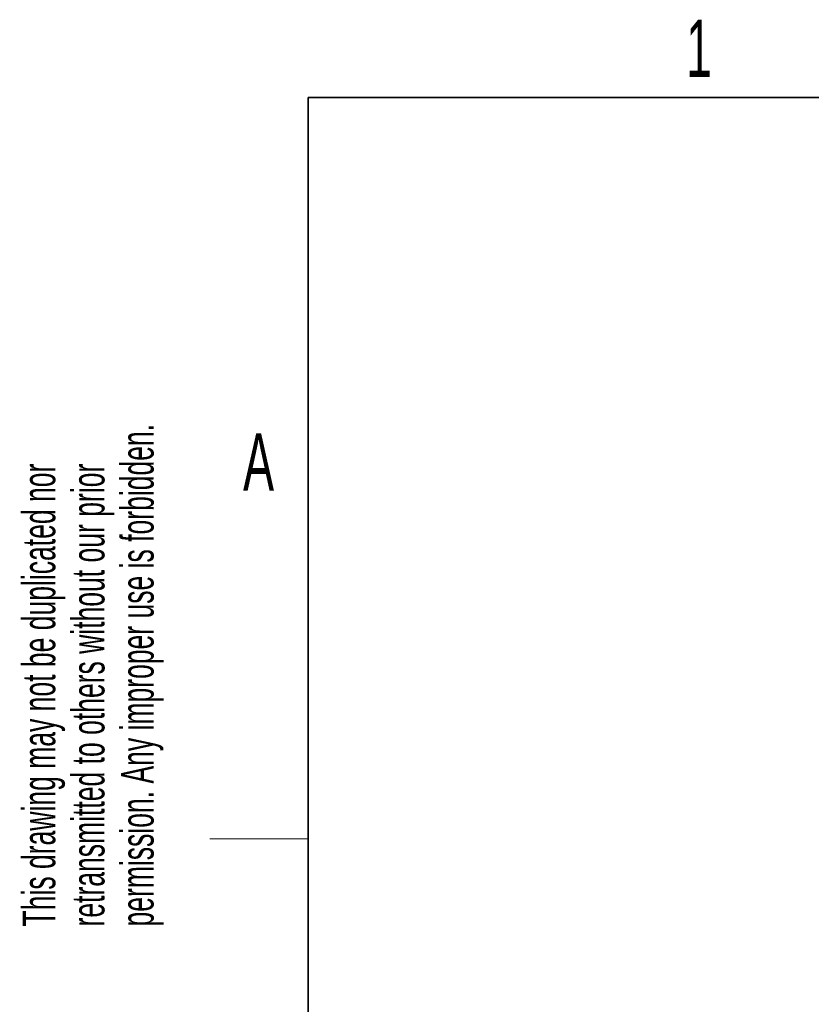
# Paper-space layout 'Blatt3' of a CAD drawing. Header units: millimetres. Extents: x 5 to 418, y 2 to 292.
# Tile 32 of 48: x 8 to 57, y 227 to 287. Entities that reach past the tile are written whole.
import ezdxf

# ---------------------------------------------------------------- set-up
doc = ezdxf.new("R2010")
doc.units = ezdxf.units.MM
doc.layers.add('SLD-0', color=7, linetype='Continuous')
doc.styles.add('SLDTEXTSTYLE0', font='TXT', dxfattribs={"width": 0.605})

psp = doc.layouts.new('Blatt3')

# ---------------------------------------------------------------- linework, layer by layer
at = {"layer": 'SLD-0', "lineweight": 35}
for p, q in [((408, 282.5), (26, 282.5)), ((26, 282.5), (26, 12))]:
    psp.add_line(p, q, dxfattribs=at)
at = {"layer": 'SLD-0', "lineweight": 18}
psp.add_line((20, 237.25), (26, 237.25), dxfattribs=at)

# ---------------------------------------------------------------- texts
at = {"layer": 'SLD-0', "char_height": 3.5, "attachment_point": 2, "style": 'SLDTEXTSTYLE0'}
for s, insert in [('1', (49.8527, 287.243)), ('A', (22.9816, 262.0011))]:
    psp.add_mtext(s, dxfattribs=dict(at, insert=insert))
at = {"layer": 'SLD-0', "char_height": 2, "attachment_point": 1, "rotation": 90, "style": 'SLDTEXTSTYLE0'}
for s, insert in [('permission. Any improper use is forbidden.', (14.5783, 231.9088)), ('retransmitted to others without our prior', (11.5783, 231.9088)), ('This drawing may not be duplicated nor', (8.5783, 231.9088))]:
    psp.add_mtext(s, dxfattribs=dict(at, insert=insert))

doc.saveas('drawing.dxf')
